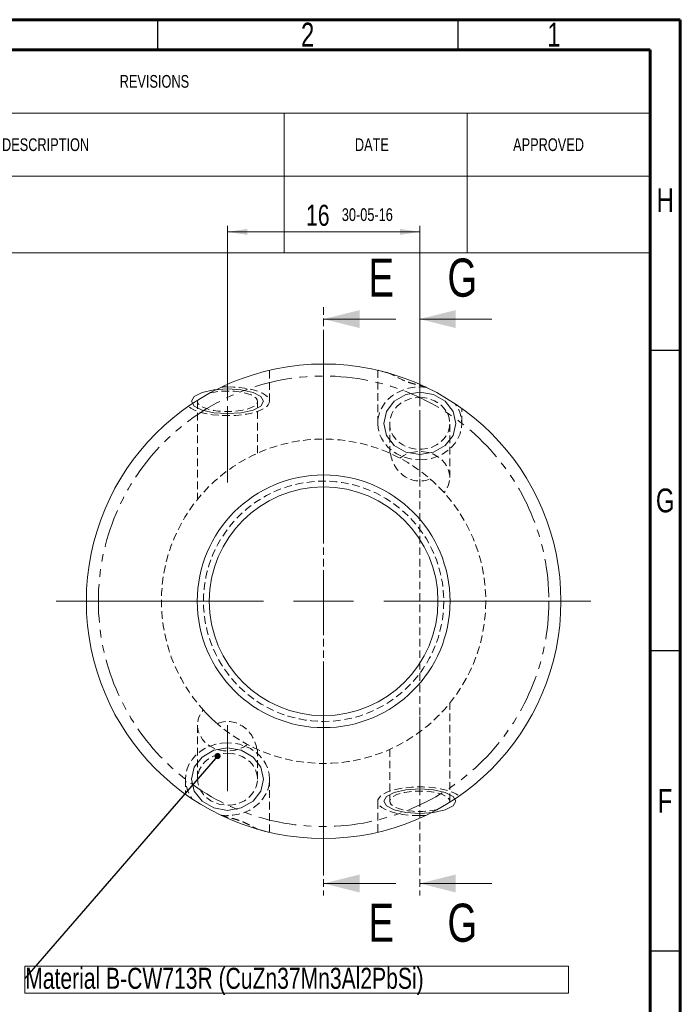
# Model space of a CAD drawing. Header units: millimetres. Extents: x 15 to 589, y 5 to 415.
# Tile 15 of 15: x 479 to 589, y 251 to 415. Entities that reach past the tile are written whole.
import ezdxf

# ---------------------------------------------------------------- set-up
doc = ezdxf.new("R2010")
doc.units = ezdxf.units.MM
for name, pattern in [('CENTERX2', [20.32, 12.7, -2.54, 2.54, -2.54]), ('HIDDEN', [1.905, 1.27, -0.635]), ('PHANTOM', [12.7, 6.35, -1.27, 1.27, -1.27, 1.27, -1.27])]:
    doc.linetypes.add(name, pattern=pattern)
doc.styles.add('SLDTEXTSTYLE0', font='TXT', dxfattribs={"width": 0.75})
doc.dimstyles.new('SLDDIMSTYLE0', dxfattribs={"dimtxt": 3.5, "dimasz": 3.302, "dimexe": 0, "dimexo": 0.0625, "dimgap": 0.875, "dimtad": 1, "dimlfac": 0.5, "dimrnd": 1e-09, "dimzin": 12, "dimdsep": 46, "dimtxsty": 'SLDTEXTSTYLE0', "dimsah": 1, "dimcen": 0.09, "dimadec": 0, "dimazin": 3, "dimtfac": 1, "dimtofl": 0, "dimtmove": 0, "dimatfit": 3, "dimfxl": 0, "dimfrac": 2, "dimtolj": 1, "dimtzin": 12, "dimarcsym": 0})
doc.dimstyles.new('SLDDIMSTYLE12', dxfattribs={"dimtxt": 0.18, "dimasz": 1.016, "dimexe": 0, "dimexo": 0.0625, "dimgap": 0, "dimtad": 0, "dimtih": 1, "dimtoh": 1, "dimdec": 0, "dimrnd": 1e-09, "dimzin": 0, "dimdsep": 46, "dimtxsty": 'Standard', "dimblk1": 'DOT', "dimblk2": 'DOT', "dimsah": 1, "dimcen": 0.09, "dimadec": 0, "dimazin": 0, "dimtfac": 1.016, "dimtdec": 0, "dimtofl": 0, "dimtmove": 0, "dimatfit": 3, "dimldrblk": 'DOT', "dimfxl": 0, "dimfrac": 2, "dimtolj": 1, "dimtzin": 0, "dimarcsym": 0})

# ---------------------------------------------------------------- blocks, each defined once
blk = doc.blocks.new('SW_TABLEANNOTATION_1')
at = {"color": 0, "linetype": 'Continuous', "lineweight": 0}
for p, q in [((0, 0), (0, -33.84)), ((162.81, 0), (0, 0)), ((162.81, -33.84), (162.81, 0)), ((0, -10.54), (162.81, -10.54)), ((10.41, -10.54), (10.41, -21.07)), ((25.65, -10.54), (25.65, -21.07)), ((101.85, -10.54), (101.85, -21.07)), ((132.33, -10.54), (132.33, -21.07)), ((0, -21.07), (162.81, -21.07)), ((10.41, -21.07), (10.41, -33.84)), ((25.65, -21.07), (25.65, -33.84)), ((101.85, -21.07), (101.85, -33.84)), ((132.33, -21.07), (132.33, -33.84)), ((0, -33.84), (162.81, -33.84))]:
    blk.add_line(p, q, dxfattribs=at)
at = {"color": 0, "linetype": 'Continuous', "lineweight": 0, "attachment_point": 1, "style": 'SLDTEXTSTYLE0'}
for s, insert, char_height in [('REVISIONS', (74.48, -4.21), 2.117), ('ZONE', (1.5, -14.75), 2.117), ('REV.', (15.04, -14.75), 2.117), ('DESCRIPTION', (54.89, -14.75), 2.1167), ('DATE', (113.64, -14.75), 2.117), ('APPROVED', (139.98, -14.75), 2.117), ('A9,', (2.99, -22.17), 2.117), ('E11, F6,', (0.25, -24.99), 2.117), ('G11,', (2.02, -27.81), 2.117), ('A', (16.99, -26.4), 2.12), ('30-05-16', (111.46, -26.4), 2.117), ('H10', (2.68, -30.63), 2.117)]:
    blk.add_mtext(s, dxfattribs=dict(at, insert=insert, char_height=char_height))
blk = doc.blocks.new('_D_33')
at = {"color": 7, "linetype": 'Continuous', "lineweight": 0}
for p, q in [((513.62, 351.63), (513.62, 380.68)), ((545.62, 350.79), (545.62, 380.68)), ((513.62, 379.68), (545.62, 379.68))]:
    blk.add_line(p, q, dxfattribs=at)
for points in [[(513.62, 379.68), (516.92, 379.17), (516.92, 380.18)], [(545.62, 379.68), (542.32, 380.18), (542.32, 379.17)]]:
    blk.add_solid(points, dxfattribs=at)
at = {"color": 7, "linetype": 'Continuous', "lineweight": 0, "insert": (526.7, 384.19), "char_height": 3.5, "attachment_point": 1, "style": 'SLDTEXTSTYLE0'}
blk.add_mtext('16', dxfattribs=at)
blk = doc.blocks.new('SW_NOTE_10')
at = {"color": 0, "linetype": 'Continuous', "lineweight": 0}
for p, q in [((0, -2.42), (0, 2.09)), ((0, 2.09), (90.52, 2.09)), ((90.52, 2.09), (90.52, -2.42)), ((90.52, -2.42), (0, -2.42))]:
    blk.add_line(p, q, dxfattribs=at)
at = {"color": 0, "linetype": 'Continuous', "lineweight": 0, "insert": (0.06, 1.8), "char_height": 3.5, "attachment_point": 1, "style": 'SLDTEXTSTYLE0'}
blk.add_mtext('Material B-CW713R (CuZn37Mn3Al2PbSi)', dxfattribs=at)
blk = doc.blocks.new('_DOT')
at = {"color": 0, "linetype": 'ByBlock', "lineweight": -2}
blk.add_line((-0.5, 0), (-1, 0), dxfattribs=at)
at = {"color": 0, "linetype": 'ByBlock', "const_width": 0.5}
blk.add_lwpolyline([(-0.25, 0, 1), (0.25, 0, 1)], format="xyb", close=True, dxfattribs=at)
blk = doc.blocks.new('SW_CENTERMARKSYMBOL_1')
at = {"color": 0, "linetype": 'Continuous', "lineweight": 0}
for p, q in [((0, 10), (0, 44.5)), ((0, 0), (0, 5)), ((-10, 0), (-44.5, 0)), ((0, 0), (-5, 0)), ((0, 0), (0, -5)), ((0, 0), (5, 0)), ((10, 0), (44.5, 0)), ((0, -10), (0, -44.5))]:
    blk.add_line(p, q, dxfattribs=at)

msp = doc.modelspace()

# ---------------------------------------------------------------- linework, layer by layer
at = {"color": 7, "linetype": 'Continuous', "lineweight": 60}
for p, q in [((15, 415), (589, 415)), ((589, 415), (589, 5)), ((20, 410), (584, 410)), ((584, 410), (584, 10))]:
    msp.add_line(p, q, dxfattribs=at)
at = {"color": 7, "linetype": 'Continuous', "lineweight": 30}
for p, q in [((502, 410), (502, 415)), ((552, 410), (552, 415)), ((584, 360), (589, 360)), ((584, 310), (589, 310)), ((584, 260), (589, 260))]:
    msp.add_line(p, q, dxfattribs=at)
at = {"color": 7, "linetype": 'HIDDEN', "lineweight": 0}
for p, q in [((529.620128, 367.1566988), (529.620128, 269.1966988)), ((545.620128, 367.1566988), (545.620128, 269.1966988)), ((520.6201284, 351.472021), (520.6201284, 356.6340551)), ((538.6201276, 356.6331946), (538.6201276, 347.7911007)), ((508.6201283, 351.472021), (508.6201283, 335.1767332)), ((518.6201281, 342.8134517), (518.6201281, 351.472021)), ((552.620128, 347.7911007), (552.620128, 350.3000297)), ((540.6201279, 347.7911007), (540.6201279, 342.8292618)), ((550.6201277, 338.7911011), (550.6201277, 347.7911007)), ((550.6201277, 284.8813765), (550.6201277, 301.1767798)), ((508.6201283, 297.5622964), (508.6201283, 288.5622968)), ((518.6201281, 288.5622968), (518.6201281, 293.5241357)), ((540.6201279, 293.5417563), (540.6201279, 284.8813765)), ((506.620128, 288.5622968), (506.620128, 286.0533678)), ((520.6201284, 279.7202029), (520.6201284, 288.5622968)), ((538.6201276, 284.8813765), (538.6201276, 279.7193424))]:
    msp.add_line(p, q, dxfattribs=at)
at = {"color": 7, "linetype": 'Continuous', "lineweight": 0}
for p, q in [((541.620128, 365.1566988), (529.620128, 365.1566988)), ((557.620128, 365.1566988), (545.620128, 365.1566988)), ((541.620128, 271.1966988), (529.620128, 271.1966988)), ((557.620128, 271.1966988), (545.620128, 271.1966988))]:
    msp.add_line(p, q, dxfattribs=at)
at = {"color": 7, "linetype": 'CENTERX2', "lineweight": 0}
for p, q in [((513.620128, 350.6342461), (513.620128, 337.370313)), ((545.620128, 349.7911003), (545.620128, 338.8127275)), ((545.620128, 298.9830845), (545.620128, 285.7191514)), ((513.620128, 297.54067), (513.620128, 286.5622972))]:
    msp.add_line(p, q, dxfattribs=at)
at = {"color": 7, "linetype": 'HIDDEN', "lineweight": 0, "flags": 128}
for points in [[(513.6201272, 353.8661645), (514.5984499, 353.8426653), (515.5575688, 353.7726336), (516.4786561, 353.6574439), (517.3436331, 353.4993537), (518.1355209, 353.3014701), (518.8387747, 353.0676746), (519.4395895, 352.8025568), (519.9261729, 352.5113248), (520.2889734, 352.1996894), (520.520869, 351.8737712), (520.6173083, 351.5399665), (520.5763981, 351.2048282), (520.3989411, 350.8749352), (520.0884214, 350.5567618), (519.6509336, 350.2565556), (519.0950653, 349.9802098), (518.431728, 349.7331449), (517.6739425, 349.520211), (516.8365839, 349.3455917), (515.9360881, 349.2127125), (514.9901316, 349.1241828), (514.0172832, 349.0817387), (513.0366387, 349.0862128), (512.0674486, 349.1375212), (511.128735, 349.2346526), (510.2389271, 349.3757014), (509.4154889, 349.5578998), (508.6745846, 349.7776733), (508.0307576, 350.0307024), (507.4966478, 350.3120252), (507.0827345, 350.6161169)], [(510.7318296, 352.8679394), (511.4627986, 353.0147531), (512.2557751, 353.1172246), (513.0879658, 353.1724111), (513.9354544, 353.178718), (514.7738794, 353.135974), (515.579141, 353.045401), (516.3280957, 352.909603), (516.9992142, 352.7324841), (517.5732079, 352.5191367), (518.0335783, 352.2756927), (518.3670924, 352.0091482), (518.5641649, 351.7271661), (518.6191297, 351.4378489), (518.5304082, 351.1495151), (518.3005503, 350.8704499), (517.9361629, 350.6086775), (517.4477196, 350.3717192), (516.8492592, 350.1663887), (516.157984, 349.998583), (515.3937631, 349.8731301), (514.5785625, 349.7936324), (513.7358143, 349.7623809), (512.8897394, 349.7802661), (512.0646602, 349.8467774), (511.2842883, 349.9600039), (510.5710554, 350.1166933), (509.9454618, 350.3123344), (509.4254913, 350.5413131), (509.0260862, 350.7970393), (508.7587277, 351.0721669), (508.6311011, 351.3587908), (508.646874, 351.6486668)], [(546.7361624, 353.775733), (545.736071, 353.8524479), (544.7335963, 353.8044625), (543.7493588, 353.632775), (542.8036063, 353.3409097), (541.9157951, 352.9348754), (541.1041894, 352.4230242), (540.3854859, 351.8158839), (539.7744693, 351.1259452), (539.2837089, 350.3674053), (538.923302, 349.555862), (538.7006609, 348.7080158), (538.6203679, 347.8413065), (538.6840741, 346.9735653), (538.8904682, 346.1226419), (539.2353044, 345.3060415), (539.7114896, 344.5405633), (540.3092264, 343.8419559), (541.0162194, 343.2245896), (541.8179243, 342.7011658), (542.6978481, 342.2824525), (543.6378888, 341.9770625), (544.6187074, 341.7912786), (545.6201288, 341.7289228)], [(545.6201288, 352.1212273), (546.4651326, 352.0589442), (547.2858271, 351.8738792), (548.0586032, 351.5713633), (548.7612283, 351.160095), (549.3734891, 350.6519058), (549.8777742, 350.0614174), (550.2595736, 349.4056155), (550.5079033, 348.7033685), (550.615622, 347.9748768), (550.5796301, 347.241097), (550.4009614, 346.5231404), (550.0847569, 345.84166), (549.6401137, 345.2162639), (549.0798226, 344.6649396), (548.4200011, 344.2035475), (547.679635, 343.8453645), (546.8800182, 343.600693), (546.0441581, 343.476572), (545.1960985, 343.476572), (544.3602374, 343.600693), (543.5606216, 343.8453645), (542.8202537, 344.2035475), (542.160434, 344.6649396), (541.6001419, 345.2162639), (541.1554987, 345.84166), (540.8392942, 346.5231404), (540.6606256, 347.241097), (540.6246327, 347.9748768), (540.7323514, 348.7033685), (540.980683, 349.4056155), (541.3624824, 350.0614174), (541.8667665, 350.6519058), (542.4790282, 351.160095), (543.1816534, 351.5713633), (543.9544295, 351.8738792), (544.775124, 352.0589442), (545.6201288, 352.1212273)], [(545.6201288, 341.7289228), (546.6143212, 341.790377), (547.5883561, 341.9734937), (548.5224875, 342.2745586), (549.3977743, 342.6874698), (550.1964709, 343.2038546), (550.9023836, 343.8132451), (551.5012017, 344.5032843), (551.9807825, 345.259982), (552.3314031, 346.0679975), (552.5459575, 346.9109487), (552.6200927, 347.7717441), (552.5523054, 348.6329325), (552.3439723, 349.4770535), (551.9993159, 350.2869912), (551.5253248, 351.0463246)], [(542.2887218, 342.0200784), (542.9763899, 342.4664222), (543.7421568, 342.8041943), (544.5633999, 343.0234165), (545.4158599, 343.1176123), (546.2743531, 343.0840009), (547.1135213, 342.9235731), (547.9085727, 342.6410694), (548.6360232, 342.2448345), (549.2743796, 341.7465751), (549.8047883, 341.1610079), (550.2115789, 340.5054313), (550.4827353, 339.7992131), (550.6102464, 339.0632131), (550.590344, 338.3191758), (550.4236187, 337.5890803), (550.1149951, 336.8944925), (549.6735911, 336.2559312)], [(516.9515342, 294.3333191), (516.2638661, 293.8869753), (515.4980992, 293.5492032), (514.6768561, 293.329981), (513.8243961, 293.2357852), (512.9659029, 293.2693966), (512.1267347, 293.4298244), (511.3316833, 293.7123281), (510.6042328, 294.108563), (509.9658764, 294.6068224), (509.4354677, 295.1923896), (509.0286771, 295.8479662), (508.7575207, 296.5541844), (508.6300096, 297.2901844), (508.649912, 298.0342217), (508.8166373, 298.7643172), (509.1252609, 299.458905), (509.5666649, 300.0974663)], [(513.6201272, 294.6244747), (512.6259348, 294.5630205), (511.6518999, 294.3799038), (510.7177685, 294.0788389), (509.8424817, 293.6659277), (509.0437851, 293.1495429), (508.3378723, 292.5401524), (507.7390543, 291.8501132), (507.2594735, 291.0934155), (506.9088529, 290.2854), (506.6942985, 289.4424488), (506.6201633, 288.5816534), (506.6879506, 287.720465), (506.8962837, 286.876344), (507.2409401, 286.0664063), (507.7149312, 285.3070729)], [(512.5040936, 282.5776645), (513.504185, 282.5009496), (514.5066597, 282.548935), (515.4908972, 282.7206225), (516.4366497, 283.0124878), (517.3244609, 283.4185221), (518.1360666, 283.9303733), (518.8547701, 284.5375136), (519.4657867, 285.2274523), (519.9565471, 285.9859922), (520.316954, 286.7975355), (520.5395951, 287.6453818), (520.6198881, 288.512091), (520.5561819, 289.3798322), (520.3497878, 290.2307556), (520.0049516, 291.047356), (519.5287664, 291.8128342), (518.9310296, 292.5114416), (518.2240366, 293.1288079), (517.4223317, 293.6522317), (516.5424079, 294.070945), (515.6023672, 294.376335), (514.6215486, 294.5621189), (513.6201272, 294.6244747)], [(513.6201272, 292.8924233), (514.465132, 292.8301384), (515.2858265, 292.6450771), (516.0586026, 292.3425593), (516.7612278, 291.931291), (517.3734895, 291.4231018), (517.8777736, 290.8326135), (518.259573, 290.1768134), (518.5079046, 289.4745645), (518.6156233, 288.7460728), (518.5796304, 288.0122931), (518.4009618, 287.2943365), (518.0847573, 286.6128579), (517.6401141, 285.9874599), (517.079822, 285.4361356), (516.4200023, 284.9747435), (515.6796344, 284.6165606), (514.8800186, 284.3718909), (514.0441575, 284.247768), (513.1960979, 284.247768), (512.3602378, 284.3718909), (511.560621, 284.6165606), (510.8202549, 284.9747435), (510.1604334, 285.4361356), (509.6001423, 285.9874599), (509.1554991, 286.6128579), (508.8392946, 287.2943365), (508.6606259, 288.0122931), (508.624634, 288.7460728), (508.7323527, 289.4745645), (508.9806824, 290.1768134), (509.3624818, 290.8326135), (509.8667669, 291.4231018), (510.4790277, 291.931291), (511.1816528, 292.3425593), (511.9544289, 292.6450771), (512.7751234, 292.8301384), (513.6201272, 292.8924233)], [(545.6201288, 282.4872331), (544.6418061, 282.5107322), (543.6826872, 282.5807639), (542.7615999, 282.6959536), (541.8966229, 282.8540438), (541.1047351, 283.0519275), (540.4014813, 283.285723), (539.8006665, 283.5508407), (539.3140831, 283.8420727), (538.9512826, 284.1537081), (538.719387, 284.4796263), (538.6229477, 284.813431), (538.6638579, 285.1485693), (538.8413149, 285.4784623), (539.1518346, 285.7966357), (539.5893224, 286.0968419), (540.1451907, 286.3731877), (540.808528, 286.6202527), (541.5663135, 286.8331865), (542.4036721, 287.0078058), (543.3041679, 287.140685), (544.2501244, 287.2292147), (545.2229728, 287.2716588), (546.2036173, 287.2671847), (547.1728074, 287.2158763), (548.111521, 287.1187449), (549.0013289, 286.9776961), (549.8247671, 286.7954978), (550.5656714, 286.5757243), (551.2094984, 286.3226951), (551.7436082, 286.0413723), (552.1575215, 285.7372806)], [(548.5084264, 283.4854581), (547.7774574, 283.3386444), (546.9844809, 283.2361729), (546.1522902, 283.1809864), (545.3048016, 283.1746795), (544.4663766, 283.2174235), (543.661115, 283.3079965), (542.9121603, 283.4437945), (542.2410418, 283.6209134), (541.6670481, 283.8342608), (541.2066777, 284.0777048), (540.8731636, 284.3442493), (540.6760911, 284.6262314), (540.6211263, 284.9155486), (540.7098478, 285.2038824), (540.9397057, 285.4829476), (541.3040931, 285.74472), (541.7925364, 285.9816783), (542.3909968, 286.1870088), (543.0822719, 286.3548145), (543.8464929, 286.4802674), (544.6616935, 286.5597651), (545.5044417, 286.5910166), (546.3505166, 286.5731315), (547.1755958, 286.5066201), (547.9559677, 286.3933936), (548.6692006, 286.2367042), (549.2947942, 286.0410631), (549.8147647, 285.8120844), (550.2141698, 285.5563582), (550.4815283, 285.2812306), (550.6091549, 284.9946067), (550.593382, 284.7047307)]]:
    msp.add_lwpolyline(points, dxfattribs=at)
at = {"color": 7, "linetype": 'Continuous', "lineweight": 0, "flags": 128}
for points in [[(519.620128, 351.4720225), (519.1634052, 352.2573351), (517.8627687, 352.923091), (515.9162286, 353.3679349), (513.620128, 353.5241433), (511.3240274, 353.3679349), (509.3774873, 352.923091), (508.0768508, 352.2573351), (507.620128, 351.4720225), (508.0768508, 350.6867098), (509.3774873, 350.0209539), (511.3240274, 349.57611), (513.620128, 349.4199016), (515.9162286, 349.57611), (517.8627687, 350.0209539), (519.1634052, 350.6867098), (519.620128, 351.4720225)], [(551.620128, 347.7911003), (551.1634052, 349.7795818), (549.8627687, 351.4653349), (547.9162286, 352.5917192), (545.620128, 352.9872527), (543.3240274, 352.5917192), (541.3774873, 351.4653349), (540.0768508, 349.7795818), (539.620128, 347.7911003), (540.0768508, 345.8026189), (541.3774873, 344.1168657), (543.3240274, 342.9904814), (545.620128, 342.5949479), (547.9162286, 342.9904814), (549.8627687, 344.1168657), (551.1634052, 345.8026189), (551.620128, 347.7911003)], [(507.620128, 288.5622972), (508.0768508, 286.5738158), (509.3774873, 284.8880626), (511.3240274, 283.7616783), (513.620128, 283.3661448), (515.9162286, 283.7616783), (517.8627687, 284.8880626), (519.1634052, 286.5738158), (519.620128, 288.5622972), (519.1634052, 290.5507786), (517.8627687, 292.2365318), (515.9162286, 293.3629161), (513.620128, 293.7584496), (511.3240274, 293.3629161), (509.3774873, 292.2365318), (508.0768508, 290.5507786), (507.620128, 288.5622972)], [(539.620128, 284.8813751), (540.0768508, 284.0960624), (541.3774873, 283.4303065), (543.3240274, 282.9854626), (545.620128, 282.8292542), (547.9162286, 282.9854626), (549.8627687, 283.4303065), (551.1634052, 284.0960624), (551.620128, 284.8813751), (551.1634052, 285.6666877), (549.8627687, 286.3324436), (547.9162286, 286.7772875), (545.620128, 286.9334959), (543.3240274, 286.7772875), (541.3774873, 286.3324436), (540.0768508, 285.6666877), (539.620128, 284.8813751)]]:
    msp.add_lwpolyline(points, dxfattribs=at)
at = {"color": 7, "linetype": 'Continuous', "lineweight": 15}
for radius in [39.5, 21.04, 19.04]:
    msp.add_circle((529.620128, 318.1766988), radius, dxfattribs=at)
at = {"color": 1, "linetype": 'PHANTOM', "lineweight": 0}
msp.add_circle((529.620128, 318.1766988), 37.5, dxfattribs=at)
at = {"color": 7, "linetype": 'PHANTOM', "lineweight": 0}
msp.add_circle((529.620128, 318.1766988), 37.5, dxfattribs=at)
at = {"color": 7, "linetype": 'HIDDEN', "lineweight": 0}
for radius in [27, 20]:
    msp.add_circle((529.620128, 318.1766988), radius, dxfattribs=at)
for centre, start, end in [((513.6185193, 333.5551307), 89.995464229, 92.749384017), ((545.6217367, 302.7982668), 269.995464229, 272.749384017)]:
    msp.add_arc(centre, 20.3110338, start, end, dxfattribs=at)
for centre, major_axis in [((545.620128, 343.9667138), (0, 5.7735027)), ((513.620128, 292.3866837), (0, -5.7735027))]:
    msp.add_ellipse(centre, major_axis=major_axis, ratio=0.8660254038, start_param=1.7765736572, end_param=3.4932137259, dxfattribs=at)
at = {"color": 7, "linetype": 'Continuous', "lineweight": 15}
for points in [[(540.5956546, 356.1212354), (540.3109013, 356.2015243), (539.7403092, 356.3624082), (539.188285, 356.5003259), (538.7968176, 356.5976964), (538.6208998, 356.6384197), (538.6362387, 356.634445), (538.6413087, 356.6331313)], [(518.6446014, 280.2321621), (518.9293547, 280.1518732), (519.4999467, 279.9909893), (520.051971, 279.8530717), (520.4434384, 279.7557011), (520.6193562, 279.7149778), (520.6040173, 279.7189525), (520.5989473, 279.7202662)]]:
    msp.add_open_spline(points, degree=3, knots=[0, 0, 0, 0, 0.1938381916, 0.3884153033, 0.6331297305, 0.8787373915, 1, 1, 1, 1], dxfattribs=at)
at = {"color": 7, "linetype": 'HIDDEN', "lineweight": 0}
for points, knots in [([(546.7453589, 353.7713116), (546.5542327, 353.863266), (546.3237683, 353.9339453), (545.8156083, 354.0711777), (545.5427788, 354.1356859), (544.9867348, 354.2742308), (544.6991567, 354.3491261), (544.1252058, 354.5174211), (543.8406726, 354.6100756), (542.9967541, 354.9194201), (542.4398143, 355.175185), (541.6705682, 355.5791995), (541.4217256, 355.7184882), (540.9672095, 355.9647138), (540.7593658, 356.073881), (540.5956547, 356.1212348)], [0, 0, 0, 0, 0.125, 0.125, 0.25, 0.25, 0.375, 0.375, 0.5, 0.5, 0.75, 0.75, 0.875, 0.875, 1, 1, 1, 1]), ([(540.6319148, 342.8290923), (540.6285051, 342.8306194), (540.6161272, 342.8361633), (540.679616, 342.8076694), (540.7256161, 342.7870244)], [0, 0, 0, 0, 0.2754612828, 1, 1, 1, 1]), ([(547.3422287, 338.5464593), (547.870235, 338.0870833), (548.3056511, 337.6739274), (549.0691296, 336.9124143), (549.3950419, 336.5648968), (549.6735904, 336.2559312)], [0, 0, 0, 0, 0.5, 0.5, 1, 1, 1, 1]), ([(511.8980273, 297.8069382), (511.370021, 298.2663142), (510.9346049, 298.6794701), (510.1711264, 299.4409832), (509.8452141, 299.7885007), (509.5666656, 300.0974663)], [0, 0, 0, 0, 0.5, 0.5, 1, 1, 1, 1]), ([(512.4948971, 282.5820859), (512.6829164, 282.4916263), (512.9193151, 282.4186639), (513.4237419, 282.2824893), (513.6989651, 282.2173542), (514.2559732, 282.0785424), (514.5395304, 282.0046727), (515.110992, 281.8372246), (515.4004381, 281.743067), (515.9656505, 281.535767), (516.2432099, 281.4222366), (516.7883998, 281.1764798), (517.0578491, 281.0430426), (517.5710293, 280.7734707), (517.8195545, 280.6343469), (518.2729294, 280.3887548), (518.4820549, 280.2791796), (518.6446013, 280.2321627)], [0, 0, 0, 0, 0.125, 0.125, 0.25, 0.25, 0.375, 0.375, 0.5, 0.5, 0.625, 0.625, 0.75, 0.75, 0.875, 0.875, 1, 1, 1, 1])]:
    msp.add_open_spline(points, degree=3, knots=knots, dxfattribs=at)
at = {"color": 7, "linetype": 'Continuous', "lineweight": 0}
for points in [[(529.620128, 365.1566988), (535.620128, 363.6566988), (535.620128, 366.6566988)], [(545.620128, 365.1566988), (551.620128, 363.6566988), (551.620128, 366.6566988)], [(529.620128, 271.1966988), (535.620128, 269.6966988), (535.620128, 272.6966988)], [(545.620128, 271.1966988), (551.620128, 269.6966988), (551.620128, 272.6966988)]]:
    msp.add_solid(points, dxfattribs=at)

# ---------------------------------------------------------------- block references
for name, p in [('SW_TABLEANNOTATION_1', (421.1877471, 410)), ('SW_CENTERMARKSYMBOL_1', (529.620128, 318.1766988)), ('SW_NOTE_10', (479.8843931, 255.3598265))]:
    msp.add_blockref(name, p, dxfattribs=at)

# ---------------------------------------------------------------- texts
at = {"color": 7, "linetype": 'Continuous', "lineweight": 0, "char_height": 3.96875, "attachment_point": 2, "style": 'SLDTEXTSTYLE0'}
for s, insert in [('2', (526.9600369, 414.5035118)), ('1', (567.9600369, 414.5035118)), ('H', (586.4903538, 386.9457083)), ('G', (586.4866789, 336.9457083)), ('F', (586.4577402, 286.9457083))]:
    msp.add_mtext(s, dxfattribs=dict(at, insert=insert))
at = {"color": 7, "linetype": 'Continuous', "char_height": 6.35, "attachment_point": 1, "style": 'SLDTEXTSTYLE0'}
for s, insert in [('E', (537.0817016, 375.2358168)), ('G', (550.2372446, 375.2358168)), ('E', (537.0817016, 267.8403525)), ('G', (550.2372446, 267.8403525))]:
    msp.add_mtext(s, dxfattribs=dict(at, insert=insert))

# ---------------------------------------------------------------- dimensions: what is measured, and where the dimension line sits
at = {"color": 7, "linetype": 'Continuous', "lineweight": 0}
dim = msp.add_linear_dim(base=(545.620128, 379.6766988), p1=(513.620128, 350.6342461), p2=(545.620128, 349.7911003), dimstyle='SLDDIMSTYLE0', dxfattribs=at)
dim.commit()
dim.dimension.update_dxf_attribs({"geometry": '_D_33', "text_midpoint": (529.2905856, 379.6766988), "dimtype": 160})

# ---------------------------------------------------------------- leaders
msp.add_leader([(511.9623004, 292.4088273), (479.8843931, 255.3598265)], dimstyle='SLDDIMSTYLE12', dxfattribs=at)

doc.saveas('drawing.dxf')
